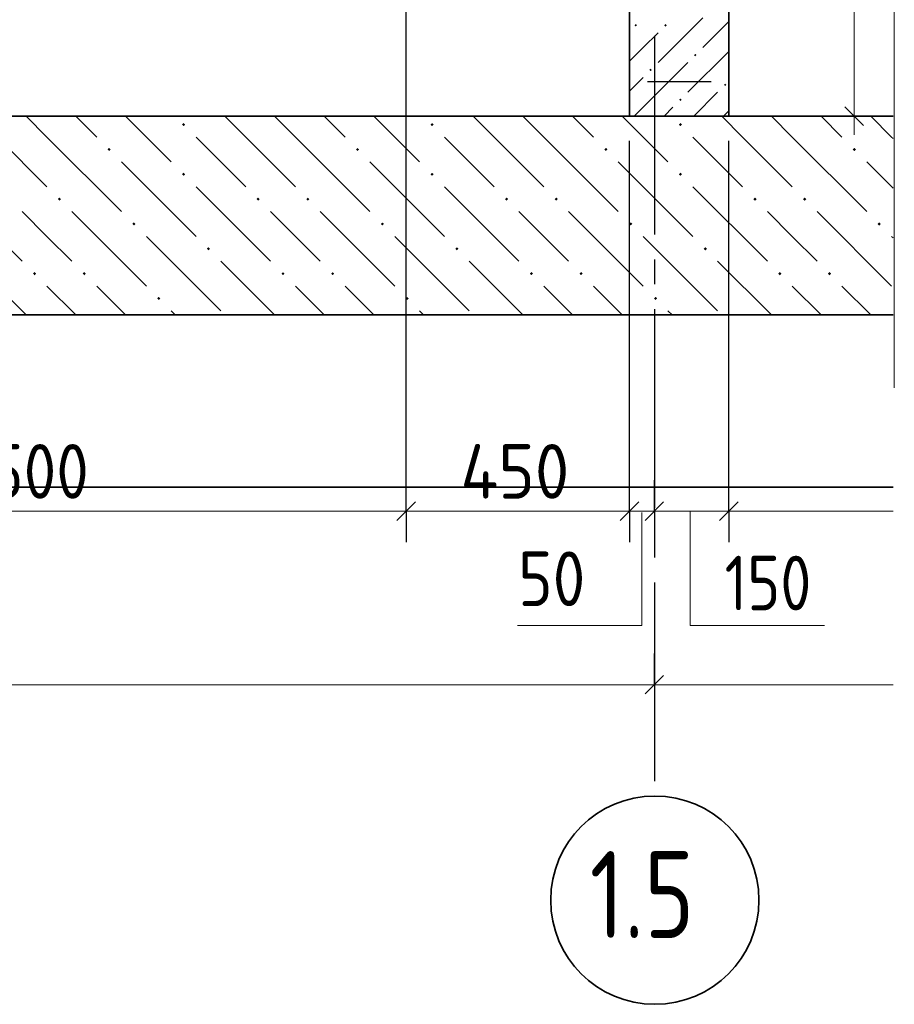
# Model space of a CAD drawing. Header units: millimetres. Extents: x 0 to 30446, y 0 to 14850.
# Tile 22 of 26: x 18131 to 19891, y 7512 to 9495. Entities that reach past the tile are written whole.
import ezdxf

# ---------------------------------------------------------------- set-up
doc = ezdxf.new("R2010")
doc.units = ezdxf.units.MM
doc.linetypes.add('______2', pattern=[135, 100, -35])
doc.linetypes.add('______5', pattern=[550, 400, -50, 50, -50])
doc.layers.add('Standard', color=7, linetype='Continuous', lineweight=25)
doc.layers.add('Стена Хомут', color=7, linetype='Continuous', lineweight=25)
doc.layers.add('ЖБ Плита Фундамента верхний уровень', color=7, linetype='Continuous', lineweight=25, true_color=0x783c14)
doc.layers.add('ЖБ Стена верхний уровень', color=7, linetype='Continuous', lineweight=25, true_color=0x006e00)
doc.layers.add('Оси', color=7, linetype='______5', true_color=0x656565)
doc.layers.add('Размерная выноска', color=7, linetype='Continuous')
doc.styles.add('ISOCPEUR', font='txt')

msp = doc.modelspace()

# ---------------------------------------------------------------- hatches: boundary and pattern name
at = {"layer": 'ЖБ Плита Фундамента верхний уровень', "linetype": 'Continuous', "lineweight": 18, "transparency": 33554687}
for points in [[(18457.6, 9283.5), (18460.8, 9286.7), (18464.1, 9283.5), (18460.8, 9280.2)], [(18957.6, 9283.5), (18960.8, 9286.7), (18964.1, 9283.5), (18960.8, 9280.2)], [(19457.6, 9283.5), (19460.8, 9286.7), (19464.1, 9283.5), (19460.8, 9280.2)], [(18307.6, 9233.5), (18310.8, 9236.7), (18314.1, 9233.5), (18310.8, 9230.2)], [(18807.6, 9233.5), (18810.8, 9236.7), (18814.1, 9233.5), (18810.8, 9230.2)], [(19307.6, 9233.5), (19310.8, 9236.7), (19314.1, 9233.5), (19310.8, 9230.2)], [(19807.6, 9233.5), (19810.8, 9236.7), (19814.1, 9233.5), (19810.8, 9230.2)], [(18457.6, 9183.5), (18460.8, 9186.7), (18464.1, 9183.5), (18460.8, 9180.2)], [(18957.6, 9183.5), (18960.8, 9186.7), (18964.1, 9183.5), (18960.8, 9180.2)], [(19457.6, 9183.5), (19460.8, 9186.7), (19464.1, 9183.5), (19460.8, 9180.2)], [(18207.6, 9133.5), (18210.8, 9136.7), (18214.1, 9133.5), (18210.8, 9130.2)], [(18607.6, 9133.5), (18610.8, 9136.7), (18614.1, 9133.5), (18610.8, 9130.2)], [(18707.6, 9133.5), (18710.8, 9136.7), (18714.1, 9133.5), (18710.8, 9130.2)], [(19107.6, 9133.5), (19110.8, 9136.7), (19114.1, 9133.5), (19110.8, 9130.2)], [(19207.6, 9133.5), (19210.8, 9136.7), (19214.1, 9133.5), (19210.8, 9130.2)], [(19607.6, 9133.5), (19610.8, 9136.7), (19614.1, 9133.5), (19610.8, 9130.2)], [(19707.6, 9133.5), (19710.8, 9136.7), (19714.1, 9133.5), (19710.8, 9130.2)], [(18357.6, 9083.5), (18360.8, 9086.7), (18364.1, 9083.5), (18360.8, 9080.2)], [(18857.6, 9083.5), (18860.8, 9086.7), (18864.1, 9083.5), (18860.8, 9080.2)], [(19357.6, 9083.5), (19360.8, 9086.7), (19364.1, 9083.5), (19360.8, 9080.2)], [(19857.6, 9083.5), (19860.8, 9086.7), (19864.1, 9083.5), (19860.8, 9080.2)], [(18507.6, 9033.5), (18510.8, 9036.7), (18514.1, 9033.5), (18510.8, 9030.2)], [(19007.6, 9033.5), (19010.8, 9036.7), (19014.1, 9033.5), (19010.8, 9030.2)], [(19507.6, 9033.5), (19510.8, 9036.7), (19514.1, 9033.5), (19510.8, 9030.2)], [(18157.6, 8983.5), (18160.8, 8986.7), (18164.1, 8983.5), (18160.8, 8980.2)], [(18257.6, 8983.5), (18260.8, 8986.7), (18264.1, 8983.5), (18260.8, 8980.2)], [(18657.6, 8983.5), (18660.8, 8986.7), (18664.1, 8983.5), (18660.8, 8980.2)], [(18757.6, 8983.5), (18760.8, 8986.7), (18764.1, 8983.5), (18760.8, 8980.2)], [(19157.6, 8983.5), (19160.8, 8986.7), (19164.1, 8983.5), (19160.8, 8980.2)], [(19257.6, 8983.5), (19260.8, 8986.7), (19264.1, 8983.5), (19260.8, 8980.2)], [(19657.6, 8983.5), (19660.8, 8986.7), (19664.1, 8983.5), (19660.8, 8980.2)], [(19757.6, 8983.5), (19760.8, 8986.7), (19764.1, 8983.5), (19760.8, 8980.2)], [(18407.6, 8933.5), (18410.8, 8936.7), (18414.1, 8933.5), (18410.8, 8930.2)], [(18907.6, 8933.5), (18910.8, 8936.7), (18914.1, 8933.5), (18910.8, 8930.2)], [(19407.6, 8933.5), (19410.8, 8936.7), (19414.1, 8933.5), (19410.8, 8930.2)]]:
    msp.add_hatch(color=7, dxfattribs=at).paths.add_polyline_path(points, flags=16)
at = {"layer": 'ЖБ Стена верхний уровень', "linetype": 'Continuous', "lineweight": 18, "transparency": 33554687}
for points in [[(19368.3, 9483.5), (19370.8, 9486), (19373.3, 9483.5), (19370.8, 9481)], [(19428.3, 9483.5), (19430.8, 9486), (19433.3, 9483.5), (19430.8, 9481)], [(19488.3, 9423.5), (19490.8, 9426), (19493.4, 9423.5), (19490.8, 9421)], [(19398.3, 9393.5), (19400.8, 9396), (19403.3, 9393.5), (19400.8, 9391)], [(19548.3, 9363.5), (19550.8, 9366), (19553.3, 9363.5), (19550.8, 9361)], [(19458.3, 9333.5), (19460.8, 9336), (19463.3, 9333.5), (19460.8, 9331)]]:
    msp.add_hatch(color=7, dxfattribs=at).paths.add_polyline_path(points, flags=16)

# ---------------------------------------------------------------- linework, layer by layer
at = {"layer": 'Standard', "color": 7, "linetype": 'Continuous', "lineweight": 13, "transparency": 33554687}
for p, q in [((19891.4, 13103.8), (19891.4, 8753.8)), ((19810.8, 9300.5), (19810.8, 9263)), ((17408.8, 8505.4), (18908.8, 8505.4)), ((18908.8, 8505.4), (19358.4, 8505.4)), ((19358.4, 8505.4), (19320.9, 8505.4)), ((19358.4, 8505.4), (19408.4, 8505.4)), ((19358.4, 8505.4), (19395.9, 8505.4)), ((19408.4, 8505.4), (19558.4, 8505.4)), ((19558.4, 8505.4), (19889.1, 8505.4)), ((13708.4, 8155.9), (19408.4, 8155.9)), ((19408.4, 8155.9), (19889.1, 8155.9))]:
    msp.add_line(p, q, dxfattribs=at)
at = {"layer": 'Standard', "color": 7, "linetype": 'Continuous', "lineweight": 25, "transparency": 33554687}
for p, q in [((19829.6, 9281.7), (19792.1, 9319.2)), ((18890.1, 8486.7), (18927.6, 8524.2)), ((19339.6, 8486.7), (19377.1, 8524.2)), ((19339.6, 8486.7), (19377.1, 8524.2)), ((19389.6, 8486.7), (19427.1, 8524.2)), ((19539.6, 8486.7), (19577.1, 8524.2)), ((19389.6, 8137.2), (19427.1, 8174.7))]:
    msp.add_line(p, q, dxfattribs=at)
at = {"layer": 'Standard', "color": 7, "linetype": 'Continuous', "lineweight": -3, "transparency": 33554687}
for p, q in [((19810.8, 9300.5), (19608.2, 9300.5)), ((19810.8, 9300.5), (19748.3, 9300.5)), ((19810.8, 9300.5), (19873.3, 9300.5)), ((19358.4, 8505.4), (19358.4, 9250.5)), ((19558.4, 8505.4), (19558.4, 9250.5)), ((19358.4, 8505.4), (19358.4, 8895.4)), ((18908.8, 8505.4), (18908.8, 8567.9)), ((19358.4, 8505.4), (19358.4, 8567.9)), ((19358.4, 8505.4), (19358.4, 8567.9)), ((19408.4, 8505.4), (19408.4, 8567.9)), ((19558.4, 8505.4), (19558.4, 8567.9)), ((18908.8, 8505.4), (18908.8, 8442.9)), ((19358.4, 8505.4), (19358.4, 8442.9)), ((19358.4, 8505.4), (19358.4, 8442.9)), ((19408.4, 8505.4), (19408.4, 8442.9)), ((19408.4, 8505.4), (19408.4, 8505.4)), ((19558.4, 8505.4), (19558.4, 8442.9)), ((19408.4, 8155.9), (19408.4, 8218.4)), ((19408.4, 8155.9), (19408.4, 8093.4))]:
    msp.add_line(p, q, dxfattribs=at)
at = {"layer": 'Standard', "color": 254, "linetype": 'Continuous', "lineweight": 35, "true_color": 0xc4c4ff, "transparency": 33554687}
msp.add_line((11744.2, 8553.6), (19889.1, 8553.6), dxfattribs=at)
at = {"layer": 'Standard', "color": 7, "linetype": 'Continuous', "lineweight": 13, "transparency": 33554687}
msp.add_lwpolyline([(19810.8, 9300.5), (19810.8, 10651.1), (19810.8, 10651.1), (19810.8, 10960.5)], dxfattribs=at)
at = {"layer": 'Standard', "color": 7, "linetype": 'Continuous', "lineweight": -3, "transparency": 33554687}
msp.add_lwpolyline([(18908.8, 8505.4), (18908.8, 8513.9), (18908.8, 8513.9), (18908.8, 10728)], dxfattribs=at)
at = {"layer": 'ЖБ Плита Фундамента верхний уровень', "color": 7, "linetype": 'Continuous', "lineweight": 35, "transparency": 33554687}
for p, q in [((19358.3, 9300.5), (11744.2, 9300.5)), ((19558.3, 9300.5), (19358.3, 9300.5)), ((19889.1, 9300.5), (19558.3, 9300.5)), ((11744.2, 8900.5), (19889.1, 8900.5))]:
    msp.add_line(p, q, dxfattribs=at)
at = {"layer": 'ЖБ Плита Фундамента верхний уровень', "color": 252, "linetype": 'Continuous', "lineweight": 18, "true_color": 0x8f8f8f, "transparency": 33554687}
for p, q in [((18143.9, 9300.5), (18185.8, 9258.5)), ((18243.9, 9300.5), (18285.8, 9258.5)), ((18385.8, 9258.5), (18343.9, 9300.5)), ((18585.8, 9258.5), (18543.9, 9300.5)), ((18643.9, 9300.5), (18685.8, 9258.5)), ((18743.9, 9300.5), (18785.8, 9258.5)), ((18885.8, 9258.5), (18843.9, 9300.5)), ((19085.8, 9258.5), (19043.9, 9300.5)), ((19143.9, 9300.5), (19185.8, 9258.5)), ((19243.9, 9300.5), (19285.8, 9258.5)), ((19385.8, 9258.5), (19343.9, 9300.5)), ((19585.8, 9258.5), (19543.9, 9300.5)), ((19643.9, 9300.5), (19685.8, 9258.5)), ((19743.9, 9300.5), (19785.8, 9258.5)), ((19885.8, 9258.5), (19843.9, 9300.5)), ((18085.8, 9258.5), (18185.8, 9158.5)), ((18185.8, 9258.5), (18335.8, 9108.5)), ((18435.8, 9208.5), (18385.8, 9258.5)), ((18485.8, 9258.5), (18585.8, 9158.5)), ((18585.8, 9258.5), (18685.8, 9158.5)), ((18685.8, 9258.5), (18835.8, 9108.5)), ((18935.8, 9208.5), (18885.8, 9258.5)), ((18985.8, 9258.5), (19085.8, 9158.5)), ((19085.8, 9258.5), (19185.8, 9158.5)), ((19185.8, 9258.5), (19335.8, 9108.5)), ((19435.8, 9208.5), (19385.8, 9258.5)), ((19485.8, 9258.5), (19585.8, 9158.5)), ((19585.8, 9258.5), (19685.8, 9158.5)), ((19685.8, 9258.5), (19835.8, 9108.5)), ((19889.1, 9255.3), (19885.8, 9258.5)), ((18335.8, 9208.5), (18485.8, 9058.5)), ((18835.8, 9208.5), (18985.8, 9058.5)), ((19335.8, 9208.5), (19485.8, 9058.5)), ((19835.8, 9208.5), (19889.1, 9155.3)), ((17985.8, 9158.5), (18135.8, 9008.5)), ((18485.8, 9158.5), (18635.8, 9008.5)), ((18985.8, 9158.5), (19135.8, 9008.5)), ((19485.8, 9158.5), (19635.8, 9008.5)), ((18185.8, 9058.5), (18135.8, 9108.5)), ((18235.8, 9108.5), (18385.8, 8958.5)), ((18685.8, 9058.5), (18635.8, 9108.5)), ((18735.8, 9108.5), (18885.8, 8958.5)), ((19185.8, 9058.5), (19135.8, 9108.5)), ((19235.8, 9108.5), (19385.8, 8958.5)), ((19685.8, 9058.5), (19635.8, 9108.5)), ((19735.8, 9108.5), (19885.8, 8958.5)), ((18235.8, 9008.5), (18185.8, 9058.5)), ((18385.8, 9058.5), (18535.8, 8908.5)), ((18735.8, 9008.5), (18685.8, 9058.5)), ((18885.8, 9058.5), (19035.8, 8908.5)), ((19235.8, 9008.5), (19185.8, 9058.5)), ((19385.8, 9058.5), (19535.8, 8908.5)), ((19735.8, 9008.5), (19685.8, 9058.5)), ((19885.8, 9058.5), (19889.1, 9055.3)), ((18143.9, 8900.5), (18035.8, 9008.5)), ((18643.9, 8900.5), (18535.8, 9008.5)), ((19143.9, 8900.5), (19035.8, 9008.5)), ((19643.9, 8900.5), (19535.8, 9008.5)), ((18185.8, 8958.5), (18243.9, 8900.5)), ((18285.8, 8958.5), (18343.9, 8900.5)), ((18685.8, 8958.5), (18743.9, 8900.5)), ((18785.8, 8958.5), (18843.9, 8900.5)), ((19185.8, 8958.5), (19243.9, 8900.5)), ((19285.8, 8958.5), (19343.9, 8900.5)), ((19685.8, 8958.5), (19743.9, 8900.5)), ((19785.8, 8958.5), (19843.9, 8900.5)), ((18443.9, 8900.5), (18435.8, 8908.5)), ((18943.9, 8900.5), (18935.8, 8908.5)), ((19443.9, 8900.5), (19435.8, 8908.5))]:
    msp.add_line(p, q, dxfattribs=at)
at = {"layer": 'ЖБ Стена верхний уровень', "color": 7, "linetype": 'Continuous', "lineweight": 18, "transparency": 33554687}
msp.add_line((19358.2, 12040.5), (19358.2, 9300.5), dxfattribs=at)
at = {"layer": 'ЖБ Стена верхний уровень', "color": 7, "linetype": 'Continuous', "lineweight": 35, "transparency": 33554687}
for p, q in [((19358.3, 12040.5), (19358.3, 9300.5)), ((19558.3, 9300.5), (19558.3, 12040.5)), ((19358.3, 9300.5), (19558.3, 9300.5))]:
    msp.add_line(p, q, dxfattribs=at)
at = {"layer": 'ЖБ Стена верхний уровень', "color": 253, "linetype": '______2', "lineweight": -3, "true_color": 0xababab, "transparency": 33554687}
msp.add_line((19558.2, 12040.5), (19558.2, 9300.5), dxfattribs=at)
at = {"layer": 'ЖБ Стена верхний уровень', "color": 251, "linetype": 'Continuous', "lineweight": 18, "true_color": 0x494949, "transparency": 33554687}
for p, q in [((19505.8, 9498.5), (19415.8, 9408.5)), ((19558.3, 9490.9), (19505.8, 9438.5)), ((19385.8, 9438.5), (19415.8, 9468.5)), ((19358.3, 9410.9), (19385.8, 9438.5)), ((19558.3, 9430.9), (19475.8, 9348.5)), ((19385.8, 9318.5), (19475.8, 9408.5)), ((19385.8, 9378.5), (19358.3, 9350.9)), ((19487.8, 9300.5), (19535.8, 9348.5)), ((19385.8, 9318.5), (19367.8, 9300.5)), ((19445.8, 9318.5), (19427.8, 9300.5)), ((19558.3, 9310.9), (19547.8, 9300.5))]:
    msp.add_line(p, q, dxfattribs=at)
at = {"layer": 'Оси', "color": 8, "linetype": '______5', "lineweight": -3, "transparency": 33554687}
msp.add_line((19408.4, 12762), (19408.4, 7959.7), dxfattribs=at)
at = {"layer": 'Оси', "color": 7, "linetype": 'Continuous', "lineweight": 35, "transparency": 33554687}
msp.add_circle((19409.4, 7722.1), 209.6, dxfattribs=at)
at = {"layer": 'Размерная выноска', "color": 7, "linetype": 'Continuous', "lineweight": 13, "transparency": 33554687}
for p, q in [((18539.5, 8505.4), (18769.5, 8505.4)), ((19358.4, 8505.4), (19198.4, 8505.4)), ((19480.6, 8505.4), (19480.6, 8275.4)), ((19383, 8502.3), (19383, 8275.4)), ((19383, 8275.4), (19133, 8275.4)), ((19750.6, 8275.4), (19480.6, 8275.4))]:
    msp.add_line(p, q, dxfattribs=at)
at = {"layer": 'Стена Хомут', "color": 36, "linetype": 'Continuous', "lineweight": 25, "true_color": 0x6e3c1e, "transparency": 33554687}
msp.add_line((19394.4, 9370.4), (19522.4, 9370.4), dxfattribs=at)

# ---------------------------------------------------------------- texts
at = {"layer": 'Standard', "color": 7, "linetype": 'Continuous', "lineweight": 25, "transparency": 33554687, "char_height": 110, "attachment_point": 7, "style": 'ISOCPEUR'}
for s, insert, width in [('\\W0.87;1500', (18021.3, 8530.4), 333.458), ('\\W0.92;450', (19018.1, 8530.4), 292.219), ('\\W0.87;50', (19134.1, 8314.2), 201.966), ('\\W0.83;150', (19549.7, 8305.6), 254.286)]:
    msp.add_mtext(s, dxfattribs=dict(at, insert=insert, width=width))
at = {"layer": 'Оси', "color": 7, "linetype": 'Continuous', "lineweight": 35, "transparency": 33554687, "insert": (19278.2, 7646), "char_height": 175, "width": 331.375, "attachment_point": 7, "style": 'ISOCPEUR'}
msp.add_mtext('\\W0.79;1.5', dxfattribs=at)

doc.saveas('drawing.dxf')
